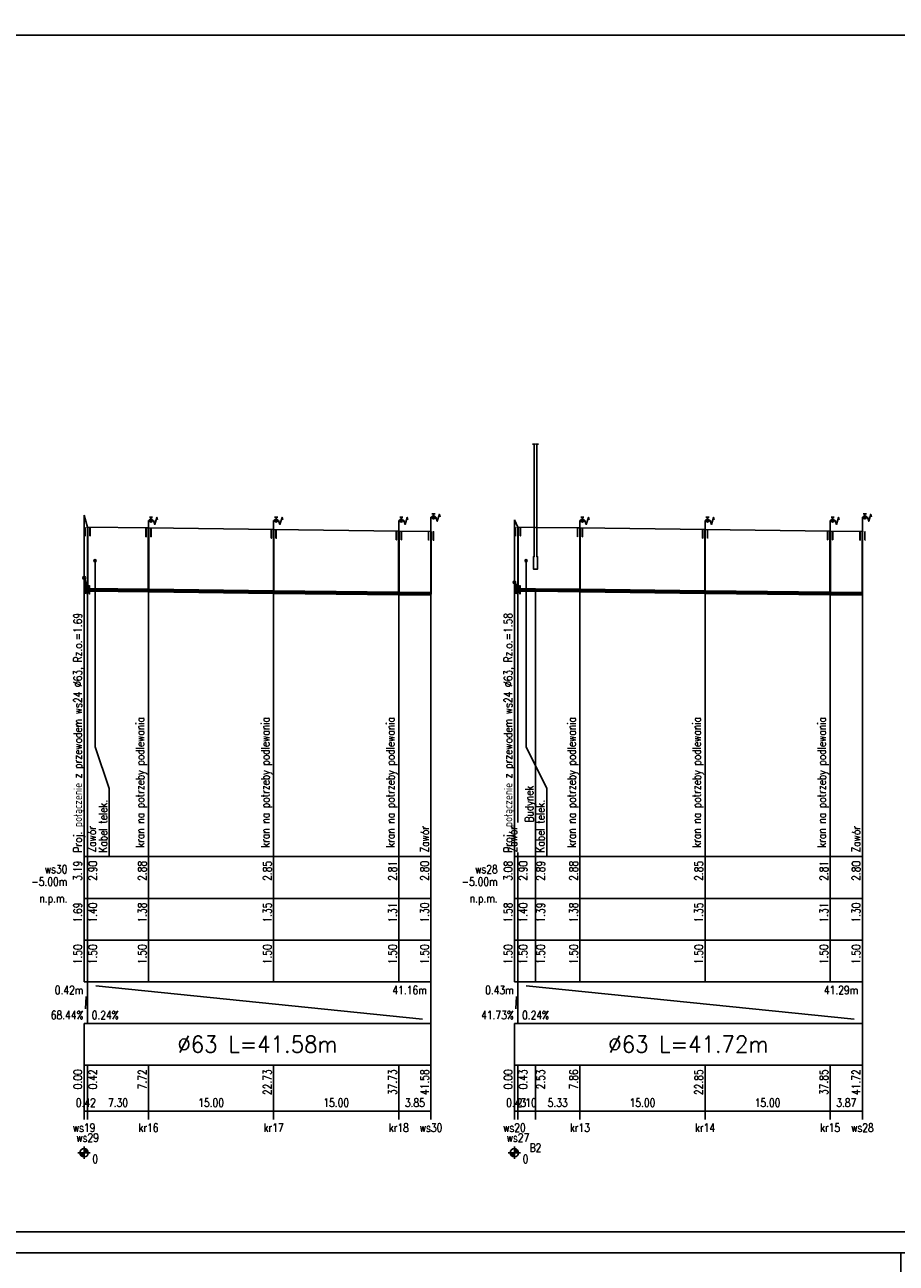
# Model space of a CAD drawing. Header units: millimetres. Extents: x -7377 to -5075, y 264 to 1193.
# Tile 18 of 23: x -5705 to -5496, y 596 to 894. Entities that reach past the tile are written whole.
import ezdxf
from ezdxf.enums import TextEntityAlignment as Align

# ---------------------------------------------------------------- set-up
doc = ezdxf.new("R2010")
doc.units = ezdxf.units.MM
doc.header["$LTSCALE"] = 2
for name, color, linetype in [('IS ddd', 2, 'Continuous'), ('W_Budynki', 7, 'Continuous'), ('W_Liczby', 7, 'Continuous'), ('W_Linie_opisowe', 7, 'Continuous'), ('W_Linie_tabeli', 7, 'Continuous'), ('w_Odcinki_2', 7, 'Continuous'), ('w_Opis_PZ_2', 7, 'Continuous'), ('W_Opis_uzbr_n', 7, 'Continuous'), ('W_Opis_wl', 7, 'Continuous'), ('W_Osie', 7, 'Continuous'), ('W_Teren_istn', 3, 'Continuous'), ('W_Uzbr_podz', 7, 'Continuous'), ('w_Wezly_2', 7, 'Continuous')]:
    doc.layers.add(name, color=color, linetype=linetype)
doc.styles.get("Standard").update_dxf_attribs({"font": 'simplex.shx', "width": 0.8})

msp = doc.modelspace()

# ---------------------------------------------------------------- linework, layer by layer
at = {"layer": 'IS ddd'}
for p, q in [((-5674.177, 775.446), (-5674.927, 775.446)), ((-5674.552, 775.001), (-5674.552, 775.446)), ((-5644.17, 775.446), (-5644.92, 775.446)), ((-5644.545, 775.001), (-5644.545, 775.446)), ((-5614.162, 775.446), (-5614.912, 775.446)), ((-5614.537, 775.001), (-5614.537, 775.446)), ((-5607.432, 770.736), (-5607.432, 775.386)), ((-5607.432, 775.386), (-5606.237, 775.386)), ((-5606.46, 776.214), (-5607.21, 776.214)), ((-5606.835, 775.768), (-5606.835, 776.214)), ((-5570.745, 775.446), (-5571.495, 775.446)), ((-5571.12, 775.001), (-5571.12, 775.446)), ((-5540.75, 775.446), (-5541.5, 775.446)), ((-5541.125, 775.001), (-5541.125, 775.446)), ((-5510.758, 775.446), (-5511.508, 775.446)), ((-5511.133, 775.001), (-5511.133, 775.446)), ((-5504, 770.736), (-5504, 775.386)), ((-5504, 775.386), (-5502.805, 775.386)), ((-5503.028, 776.214), (-5503.778, 776.214)), ((-5503.403, 775.768), (-5503.403, 776.214)), ((-5675.149, 769.969), (-5675.149, 774.619)), ((-5675.149, 774.619), (-5673.955, 774.619)), ((-5645.142, 769.969), (-5645.142, 774.619)), ((-5645.142, 774.619), (-5643.947, 774.619)), ((-5615.135, 769.969), (-5615.135, 774.619)), ((-5615.135, 774.619), (-5613.94, 774.619)), ((-5571.718, 769.969), (-5571.718, 774.619)), ((-5571.718, 774.619), (-5570.523, 774.619)), ((-5541.723, 769.969), (-5541.723, 774.619)), ((-5541.723, 774.619), (-5540.528, 774.619)), ((-5511.731, 769.969), (-5511.731, 774.619)), ((-5511.731, 774.619), (-5510.536, 774.619))]:
    msp.add_line(p, q, dxfattribs=at)
for points in [[(-6994.797, 599), (-5094.797, 599), (-5094.797, 896), (-6994.797, 896)], [(-6969.797, 604), (-5099.797, 604), (-5099.797, 891), (-6969.797, 891)], [(-6994.797, 302), (-5494.797, 302), (-5494.797, 599), (-6994.797, 599)]]:
    msp.add_lwpolyline(points, close=True, dxfattribs=at)
for points in [[(-5673.955, 774.619), (-5673.632, 773.673), (-5673.128, 775.338), (-5672.974, 774.738)], [(-5643.947, 774.619), (-5643.624, 773.673), (-5643.121, 775.338), (-5642.967, 774.738)], [(-5613.94, 774.619), (-5613.617, 773.673), (-5613.113, 775.338), (-5612.959, 774.738)], [(-5606.237, 775.386), (-5605.914, 774.44), (-5605.411, 776.105), (-5605.256, 775.505)], [(-5570.523, 774.619), (-5570.2, 773.673), (-5569.696, 775.338), (-5569.542, 774.738)], [(-5540.528, 774.619), (-5540.205, 773.673), (-5539.701, 775.338), (-5539.547, 774.738)], [(-5510.536, 774.619), (-5510.213, 773.673), (-5509.71, 775.338), (-5509.555, 774.738)], [(-5502.805, 775.386), (-5502.482, 774.44), (-5501.979, 776.105), (-5501.825, 775.505)]]:
    msp.add_lwpolyline(points, dxfattribs=at)
for centre in [(-5606.835, 775.386), (-5503.403, 775.386), (-5674.552, 774.619), (-5644.545, 774.619), (-5614.537, 774.619), (-5571.12, 774.619), (-5541.125, 774.619), (-5511.133, 774.619)]:
    msp.add_circle(centre, 0.382, dxfattribs=at)
at = {"layer": 'W_Budynki'}
msp.add_lwpolyline([(-5581.678, 792.949), (-5582.278, 792.949), (-5582.078, 792.949), (-5582.078, 765.949), (-5581.878, 765.949), (-5581.878, 762.949), (-5582.378, 762.949), (-5582.378, 762.949), (-5582.878, 762.949), (-5582.878, 765.949), (-5582.678, 765.949), (-5582.678, 792.949), (-5582.478, 792.949), (-5583.078, 792.949)], dxfattribs=at)
at = {"layer": 'W_Liczby'}
for p, q in [((-5691.264, 622.257), (-5689.926, 623.743)), ((-5691.211, 622.212), (-5689.979, 623.788)), ((-5691.154, 622.171), (-5690.036, 623.829)), ((-5691.095, 622.134), (-5690.095, 623.866)), ((-5691.034, 622.101), (-5690.157, 623.899)), ((-5690.97, 622.073), (-5690.221, 623.927)), ((-5690.904, 622.049), (-5690.286, 623.951)), ((-5690.837, 622.03), (-5690.353, 623.97)), ((-5690.769, 622.015), (-5690.422, 623.985)), ((-5690.7, 622.005), (-5690.491, 623.995)), ((-5690.63, 622.001), (-5690.56, 623.999)), ((-5690.595, 624.5), (-5690.595, 621.5)), ((-5588.101, 622.257), (-5586.763, 623.743)), ((-5588.048, 622.212), (-5586.816, 623.788)), ((-5587.991, 622.171), (-5586.873, 623.829)), ((-5587.932, 622.134), (-5586.932, 623.866)), ((-5587.87, 622.101), (-5586.994, 623.899)), ((-5587.807, 622.073), (-5587.057, 623.927)), ((-5587.741, 622.049), (-5587.123, 623.951)), ((-5587.674, 622.03), (-5587.19, 623.97)), ((-5587.606, 622.015), (-5587.258, 623.985)), ((-5587.536, 622.005), (-5587.327, 623.995)), ((-5587.467, 622.001), (-5587.397, 623.999)), ((-5587.432, 624.5), (-5587.432, 621.5)), ((-5692.095, 623), (-5689.095, 623)), ((-5691.593, 622.93), (-5689.598, 623.07)), ((-5691.585, 622.861), (-5689.605, 623.139)), ((-5691.573, 622.792), (-5689.617, 623.208)), ((-5691.556, 622.724), (-5689.634, 623.276)), ((-5691.535, 622.658), (-5689.655, 623.342)), ((-5691.509, 622.593), (-5689.682, 623.407)), ((-5691.478, 622.531), (-5689.712, 623.469)), ((-5691.443, 622.47), (-5689.747, 623.53)), ((-5691.404, 622.412), (-5689.786, 623.588)), ((-5691.361, 622.357), (-5689.829, 623.643)), ((-5691.314, 622.305), (-5689.876, 623.695)), ((-5588.932, 623), (-5585.932, 623)), ((-5588.43, 622.93), (-5586.434, 623.07)), ((-5588.422, 622.861), (-5586.442, 623.139)), ((-5588.41, 622.792), (-5586.454, 623.208)), ((-5588.393, 622.724), (-5586.471, 623.276)), ((-5588.372, 622.658), (-5586.492, 623.342)), ((-5588.345, 622.593), (-5586.518, 623.407)), ((-5588.315, 622.531), (-5586.549, 623.469)), ((-5588.28, 622.47), (-5586.584, 623.53)), ((-5588.241, 622.412), (-5586.623, 623.588)), ((-5588.198, 622.357), (-5586.666, 623.643)), ((-5588.151, 622.305), (-5586.713, 623.695))]:
    msp.add_line(p, q, dxfattribs=at)
for centre in [(-5690.595, 623), (-5587.432, 623)]:
    msp.add_circle(centre, 1, dxfattribs=at)
at = {"layer": 'W_Linie_opisowe'}
for points in [[(-5687.975, 764.978), (-5687.975, 720.36), (-5684.555, 710.36), (-5684.555, 694)], [(-5584.632, 764.976), (-5584.632, 720.36), (-5579.678, 710.36), (-5579.678, 694)]]:
    msp.add_lwpolyline(points, dxfattribs=at)
at = {"layer": 'W_Linie_tabeli'}
for p, q in [((-5690.595, 694), (-5607.432, 694)), ((-5690.595, 694), (-5690.595, 664)), ((-5690.595, 694), (-5690.595, 664)), ((-5689.755, 694), (-5689.755, 664)), ((-5675.149, 694), (-5675.149, 664)), ((-5645.142, 694), (-5645.142, 664)), ((-5615.135, 694), (-5615.135, 664)), ((-5607.432, 694), (-5607.432, 664)), ((-5607.432, 694), (-5607.432, 633)), ((-5587.432, 694), (-5504, 694)), ((-5587.432, 694), (-5587.432, 664)), ((-5587.432, 694), (-5587.432, 664)), ((-5586.579, 694), (-5586.579, 664)), ((-5582.378, 694), (-5582.378, 664)), ((-5571.718, 694), (-5571.718, 664)), ((-5541.723, 694), (-5541.723, 664)), ((-5511.731, 694), (-5511.731, 664)), ((-5504, 694), (-5504, 664)), ((-5504, 694), (-5504, 633)), ((-5690.595, 684), (-5607.432, 684)), ((-5587.432, 684), (-5504, 684)), ((-5690.595, 674), (-5607.432, 674)), ((-5587.432, 674), (-5504, 674)), ((-5690.595, 664), (-5607.432, 664)), ((-5689.755, 664), (-5689.755, 654)), ((-5687.755, 663), (-5609.432, 655)), ((-5607.432, 664), (-5607.432, 654)), ((-5587.432, 664), (-5504, 664)), ((-5586.579, 664), (-5586.579, 654)), ((-5584.579, 663), (-5506, 655)), ((-5504, 664), (-5504, 654)), ((-5690.595, 654), (-5607.432, 654)), ((-5690.595, 654), (-5690.595, 633)), ((-5607.432, 654), (-5607.432, 644)), ((-5587.432, 654), (-5504, 654)), ((-5587.432, 654), (-5587.432, 633)), ((-5504, 654), (-5504, 644)), ((-5690.595, 644), (-5607.432, 644)), ((-5690.595, 644), (-5690.595, 631)), ((-5689.755, 644), (-5689.755, 631)), ((-5675.149, 644), (-5675.149, 631)), ((-5645.142, 644), (-5645.142, 631)), ((-5615.135, 644), (-5615.135, 631)), ((-5607.432, 644), (-5607.432, 631)), ((-5587.432, 644), (-5504, 644)), ((-5587.432, 644), (-5587.432, 631)), ((-5586.579, 644), (-5586.579, 631)), ((-5582.378, 644), (-5582.378, 631)), ((-5571.718, 644), (-5571.718, 631)), ((-5541.723, 644), (-5541.723, 631)), ((-5511.731, 644), (-5511.731, 631)), ((-5504, 644), (-5504, 631)), ((-5690.595, 633), (-5607.432, 633)), ((-5587.432, 633), (-5504, 633))]:
    msp.add_line(p, q, dxfattribs=at)
for points in [[(-5690.595, 694), (-5690.595, 775.875)], [(-5587.432, 694), (-5587.432, 774.779)], [(-5607.432, 694), (-5607.432, 772)], [(-5504, 694), (-5504, 772)], [(-5689.755, 694), (-5689.755, 758)], [(-5675.149, 694), (-5675.149, 757.823)], [(-5645.142, 694), (-5645.142, 757.458)], [(-5586.579, 702.2), (-5586.579, 758)], [(-5582.378, 694), (-5582.378, 757.949)], [(-5571.718, 694), (-5571.718, 757.82)], [(-5541.723, 694), (-5541.723, 757.457)], [(-5615.135, 694), (-5615.135, 757.094)], [(-5511.731, 694), (-5511.731, 757.094)], [(-5586.579, 694), (-5586.579, 695)]]:
    msp.add_lwpolyline(points, dxfattribs=at)
at = {"layer": 'w_Odcinki_2'}
for points in [[(-5690.595, 761.175), (-5689.815, 758.505), (-5689.815, 758.52), (-5690.595, 761.19)], [(-5690.595, 760.575), (-5689.815, 757.905), (-5689.815, 757.89), (-5690.595, 760.56)], [(-5689.695, 758.299), (-5675.209, 758.123), (-5675.209, 758.138), (-5689.695, 758.314)], [(-5689.695, 757.699), (-5675.209, 757.523), (-5675.209, 757.508), (-5689.695, 757.684)], [(-5675.089, 758.122), (-5645.202, 757.759), (-5645.202, 757.774), (-5675.089, 758.137)], [(-5675.089, 757.522), (-5645.202, 757.159), (-5645.202, 757.144), (-5675.089, 757.507)], [(-5645.082, 757.757), (-5615.195, 757.394), (-5615.195, 757.409), (-5645.082, 757.772)], [(-5615.075, 757.393), (-5607.492, 757.301), (-5607.492, 757.316), (-5615.075, 757.408)], [(-5587.432, 760.079), (-5586.639, 758.425), (-5586.639, 758.44), (-5587.432, 760.094)], [(-5587.432, 759.479), (-5586.639, 757.825), (-5586.639, 757.81), (-5587.432, 759.464)], [(-5586.519, 758.299), (-5582.378, 758.249), (-5582.378, 758.264), (-5586.519, 758.314)], [(-5586.519, 757.699), (-5582.378, 757.649), (-5582.378, 757.634), (-5586.519, 757.684)], [(-5582.378, 758.249), (-5571.778, 758.121), (-5571.778, 758.136), (-5582.378, 758.264)], [(-5582.378, 757.649), (-5571.778, 757.521), (-5571.778, 757.506), (-5582.378, 757.634)], [(-5571.658, 758.119), (-5541.783, 757.757), (-5541.783, 757.773), (-5571.658, 758.134)], [(-5571.658, 757.519), (-5541.783, 757.158), (-5541.783, 757.143), (-5571.658, 757.504)], [(-5541.663, 757.756), (-5511.791, 757.394), (-5511.791, 757.409), (-5541.663, 757.771)], [(-5511.671, 757.393), (-5504.06, 757.301), (-5504.06, 757.316), (-5511.671, 757.408)], [(-5645.082, 757.157), (-5615.195, 756.794), (-5615.195, 756.779), (-5645.082, 757.142)], [(-5615.075, 756.793), (-5607.492, 756.701), (-5607.492, 756.686), (-5615.075, 756.778)], [(-5541.663, 757.156), (-5511.791, 756.794), (-5511.791, 756.779), (-5541.663, 757.141)], [(-5511.671, 756.793), (-5504.06, 756.701), (-5504.06, 756.686), (-5511.671, 756.778)]]:
    msp.add_lwpolyline(points, close=True, dxfattribs=at)
at = {"layer": 'W_Opis_wl'}
for centre, radius in [((-5690.595, 760.875), 0.315), ((-5690.595, 760.875), 0.3), ((-5587.432, 759.779), 0.315), ((-5587.432, 759.779), 0.3)]:
    msp.add_circle(centre, radius, dxfattribs=at)
at = {"layer": 'W_Osie'}
for p, q in [((-5690.595, 760.875), (-5689.815, 758.205)), ((-5689.695, 757.999), (-5675.209, 757.823)), ((-5675.089, 757.822), (-5645.202, 757.459)), ((-5645.082, 757.457), (-5615.195, 757.094)), ((-5587.432, 759.779), (-5586.639, 758.125)), ((-5586.519, 757.999), (-5582.378, 757.949)), ((-5582.378, 757.949), (-5571.778, 757.821)), ((-5571.658, 757.819), (-5541.783, 757.457)), ((-5541.663, 757.456), (-5511.791, 757.094)), ((-5615.075, 757.093), (-5607.492, 757.001)), ((-5511.671, 757.093), (-5504.06, 757.001)), ((-5690.095, 660.5), (-5690.255, 657.5)), ((-5586.932, 660.5), (-5587.079, 657.5))]:
    msp.add_line(p, q, dxfattribs=at)
at = {"layer": 'W_Teren_istn'}
for points in [[(-5690.595, 775.875), (-5689.755, 773), (-5675.149, 772.823), (-5645.142, 772.458), (-5615.135, 772.094), (-5607.432, 772)], [(-5587.432, 774.779), (-5586.579, 773), (-5582.378, 772.949), (-5571.718, 772.82), (-5541.723, 772.457), (-5511.731, 772.094), (-5504, 772)]]:
    msp.add_lwpolyline(points, dxfattribs=at)
at = {"layer": 'W_Uzbr_podz'}
for centre in [(-5687.975, 764.978), (-5584.632, 764.976)]:
    msp.add_circle(centre, 0.25, dxfattribs=at)
at = {"layer": 'w_Wezly_2'}
for p, q in [((-5675.149, 758.138), (-5675.209, 758.138)), ((-5675.209, 758.138), (-5675.209, 757.508)), ((-5675.149, 758.123), (-5675.209, 758.123)), ((-5675.209, 757.523), (-5675.149, 757.523)), ((-5675.209, 757.508), (-5675.149, 757.508)), ((-5675.089, 758.137), (-5675.149, 758.138)), ((-5675.089, 758.122), (-5675.149, 758.123)), ((-5675.149, 757.523), (-5675.089, 757.522)), ((-5675.149, 757.508), (-5675.089, 757.507)), ((-5675.089, 757.507), (-5675.089, 758.137)), ((-5645.142, 757.773), (-5645.202, 757.774)), ((-5645.202, 757.774), (-5645.202, 757.144)), ((-5645.142, 757.758), (-5645.202, 757.759)), ((-5645.082, 757.772), (-5645.142, 757.773)), ((-5645.082, 757.757), (-5645.142, 757.758)), ((-5645.082, 757.142), (-5645.082, 757.772)), ((-5615.135, 757.409), (-5615.195, 757.409)), ((-5615.195, 757.409), (-5615.195, 756.779)), ((-5615.135, 757.394), (-5615.195, 757.394)), ((-5615.075, 757.408), (-5615.135, 757.409)), ((-5615.075, 757.393), (-5615.135, 757.394)), ((-5615.075, 756.778), (-5615.075, 757.408)), ((-5571.718, 758.135), (-5571.778, 758.136)), ((-5571.778, 758.136), (-5571.778, 757.506)), ((-5571.718, 758.12), (-5571.778, 758.121)), ((-5571.778, 757.521), (-5571.718, 757.52)), ((-5571.778, 757.506), (-5571.718, 757.505)), ((-5571.658, 758.134), (-5571.718, 758.135)), ((-5571.658, 758.119), (-5571.718, 758.12)), ((-5571.718, 757.52), (-5571.658, 757.519)), ((-5571.718, 757.505), (-5571.658, 757.504)), ((-5571.658, 757.504), (-5571.658, 758.134)), ((-5541.723, 757.772), (-5541.783, 757.773)), ((-5541.783, 757.773), (-5541.783, 757.143)), ((-5541.723, 757.757), (-5541.783, 757.757)), ((-5541.663, 757.771), (-5541.723, 757.772)), ((-5541.663, 757.756), (-5541.723, 757.757)), ((-5541.663, 757.141), (-5541.663, 757.771)), ((-5511.731, 757.409), (-5511.791, 757.409)), ((-5511.791, 757.409), (-5511.791, 756.779)), ((-5511.731, 757.394), (-5511.791, 757.394)), ((-5511.671, 757.408), (-5511.731, 757.409)), ((-5511.671, 757.393), (-5511.731, 757.394)), ((-5511.671, 756.778), (-5511.671, 757.408)), ((-5645.202, 757.159), (-5645.142, 757.158)), ((-5645.202, 757.144), (-5645.142, 757.143)), ((-5645.142, 757.158), (-5645.082, 757.157)), ((-5645.142, 757.143), (-5645.082, 757.142)), ((-5615.195, 756.794), (-5615.135, 756.794)), ((-5615.195, 756.779), (-5615.135, 756.779)), ((-5615.135, 756.794), (-5615.075, 756.793)), ((-5615.135, 756.779), (-5615.075, 756.778)), ((-5541.783, 757.158), (-5541.723, 757.157)), ((-5541.783, 757.143), (-5541.723, 757.142)), ((-5541.723, 757.157), (-5541.663, 757.156)), ((-5541.723, 757.142), (-5541.663, 757.141)), ((-5511.791, 756.794), (-5511.731, 756.794)), ((-5511.791, 756.779), (-5511.731, 756.779)), ((-5511.731, 756.794), (-5511.671, 756.793)), ((-5511.731, 756.779), (-5511.671, 756.778))]:
    msp.add_line(p, q, dxfattribs=at)
at = {"layer": 'w_Wezly_2', "const_width": 0.1}
for points in [[(-5690.366, 772.9), (-5689.144, 772.9)], [(-5675.761, 772.723), (-5674.538, 772.723)], [(-5645.753, 772.358), (-5644.531, 772.358)], [(-5587.19, 772.9), (-5585.968, 772.9)], [(-5572.329, 772.72), (-5571.106, 772.72)], [(-5542.334, 772.357), (-5541.111, 772.357)], [(-5615.746, 771.994), (-5614.523, 771.994)], [(-5608.043, 771.9), (-5606.821, 771.9)], [(-5512.342, 771.994), (-5511.12, 771.994)], [(-5504.611, 771.9), (-5503.389, 771.9)]]:
    msp.add_lwpolyline(points, dxfattribs=at)
at = {"layer": 'w_Wezly_2'}
for points in [[(-5690.366, 770.9), (-5690.31, 770.9), (-5690.31, 772.9), (-5690.366, 772.9)], [(-5689.81, 758), (-5689.699, 758), (-5689.699, 772.9), (-5689.81, 772.9)], [(-5689.199, 770.9), (-5689.144, 770.9), (-5689.144, 772.9), (-5689.199, 772.9)], [(-5675.761, 770.723), (-5675.705, 770.723), (-5675.705, 772.723), (-5675.761, 772.723)], [(-5675.205, 758.123), (-5675.094, 758.123), (-5675.094, 772.723), (-5675.205, 772.723)], [(-5674.594, 770.723), (-5674.538, 770.723), (-5674.538, 772.723), (-5674.594, 772.723)], [(-5645.753, 770.358), (-5645.698, 770.358), (-5645.698, 772.358), (-5645.753, 772.358)], [(-5645.198, 757.758), (-5645.086, 757.758), (-5645.086, 772.358), (-5645.198, 772.358)], [(-5644.586, 770.358), (-5644.531, 770.358), (-5644.531, 772.358), (-5644.586, 772.358)], [(-5587.19, 770.9), (-5587.135, 770.9), (-5587.135, 772.9), (-5587.19, 772.9)], [(-5586.635, 758), (-5586.524, 758), (-5586.524, 772.9), (-5586.635, 772.9)], [(-5586.024, 770.9), (-5585.968, 770.9), (-5585.968, 772.9), (-5586.024, 772.9)], [(-5572.329, 770.72), (-5572.273, 770.72), (-5572.273, 772.72), (-5572.329, 772.72)], [(-5571.773, 758.12), (-5571.662, 758.12), (-5571.662, 772.72), (-5571.773, 772.72)], [(-5571.162, 770.72), (-5571.106, 770.72), (-5571.106, 772.72), (-5571.162, 772.72)], [(-5542.334, 770.357), (-5542.278, 770.357), (-5542.278, 772.357), (-5542.334, 772.357)], [(-5541.778, 757.757), (-5541.667, 757.757), (-5541.667, 772.357), (-5541.778, 772.357)], [(-5541.167, 770.357), (-5541.111, 770.357), (-5541.111, 772.357), (-5541.167, 772.357)], [(-5615.746, 769.994), (-5615.69, 769.994), (-5615.69, 771.994), (-5615.746, 771.994)], [(-5615.19, 757.394), (-5615.079, 757.394), (-5615.079, 771.994), (-5615.19, 771.994)], [(-5614.579, 769.994), (-5614.523, 769.994), (-5614.523, 771.994), (-5614.579, 771.994)], [(-5608.043, 769.9), (-5607.988, 769.9), (-5607.988, 771.9), (-5608.043, 771.9)], [(-5607.488, 757), (-5607.376, 757), (-5607.376, 771.9), (-5607.488, 771.9)], [(-5606.876, 769.9), (-5606.821, 769.9), (-5606.821, 771.9), (-5606.876, 771.9)], [(-5512.342, 769.994), (-5512.286, 769.994), (-5512.286, 771.994), (-5512.342, 771.994)], [(-5511.786, 757.394), (-5511.675, 757.394), (-5511.675, 771.994), (-5511.786, 771.994)], [(-5511.175, 769.994), (-5511.12, 769.994), (-5511.12, 771.994), (-5511.175, 771.994)], [(-5504.611, 769.9), (-5504.556, 769.9), (-5504.556, 771.9), (-5504.611, 771.9)], [(-5504.056, 757), (-5503.945, 757), (-5503.945, 771.9), (-5504.056, 771.9)], [(-5503.445, 769.9), (-5503.389, 769.9), (-5503.389, 771.9), (-5503.445, 771.9)], [(-5690.255, 757), (-5690.255, 759), (-5689.255, 757), (-5689.255, 759)], [(-5587.079, 757), (-5587.079, 759), (-5586.079, 757), (-5586.079, 759)]]:
    msp.add_lwpolyline(points, close=True, dxfattribs=at)

# ---------------------------------------------------------------- texts
at = {"layer": 'IS ddd', "width": 0.8}
for p in [(-5676.151, 696.182), (-5646.144, 696.182), (-5616.136, 696.182), (-5572.719, 696.182), (-5542.724, 696.182), (-5512.732, 696.182)]:
    msp.add_text('kran na potrzeby podlewania', height=2, rotation=90, dxfattribs=at).set_placement(p)
at = {"layer": 'W_Liczby', "width": 0.8}
for s, p in [('3.19', (-5691.095, 693)), ('2.90', (-5687.505, 693)), ('2.88', (-5675.649, 693)), ('2.85', (-5645.642, 693)), ('2.81', (-5615.635, 693)), ('2.80', (-5607.932, 693)), ('3.08', (-5587.932, 693)), ('2.90', (-5584.329, 693)), ('2.89', (-5580.128, 693)), ('2.88', (-5572.218, 693)), ('2.85', (-5542.223, 693)), ('2.81', (-5512.231, 693)), ('2.80', (-5504.5, 693)), ('1.69', (-5691.095, 683)), ('1.40', (-5687.505, 683)), ('1.38', (-5675.649, 683)), ('1.35', (-5645.642, 683)), ('1.31', (-5615.635, 683)), ('1.30', (-5607.932, 683)), ('1.58', (-5587.932, 683)), ('1.40', (-5584.329, 683)), ('1.39', (-5580.128, 683)), ('1.38', (-5572.218, 683)), ('1.35', (-5542.223, 683)), ('1.31', (-5512.231, 683)), ('1.30', (-5504.5, 683)), ('1.50', (-5691.095, 673)), ('1.50', (-5687.505, 673)), ('1.50', (-5675.649, 673)), ('1.50', (-5645.642, 673)), ('1.50', (-5615.635, 673)), ('1.50', (-5607.932, 673)), ('1.50', (-5587.932, 673)), ('1.50', (-5584.329, 673)), ('1.50', (-5580.128, 673)), ('1.50', (-5572.218, 673)), ('1.50', (-5542.223, 673)), ('1.50', (-5512.231, 673)), ('1.50', (-5504.5, 673)), ('0.00', (-5691.095, 643)), ('0.42', (-5687.505, 643)), ('7.72', (-5675.649, 643)), ('22.73', (-5645.642, 643)), ('37.73', (-5615.635, 643)), ('41.58', (-5607.932, 643)), ('0.00', (-5587.932, 643)), ('0.43', (-5584.329, 643)), ('2.53', (-5580.128, 643)), ('7.86', (-5572.218, 643)), ('22.85', (-5542.223, 643)), ('37.85', (-5512.231, 643)), ('41.72', (-5504.5, 643))]:
    msp.add_text(s, height=2, rotation=90, dxfattribs=at).set_placement(p, align=Align.RIGHT)
for s, p in [('0.42m', (-5690.755, 661)), ('41.16m', (-5608.432, 661)), ('0.43m', (-5587.579, 661)), ('41.29m', (-5505, 661)), ('68.44%', (-5690.755, 655)), ('41.73%', (-5587.579, 655))]:
    msp.add_text(s, height=2, dxfattribs=at).set_placement(p, align=Align.RIGHT)
for s, p in [('0.24%', (-5688.755, 655)), ('0.24%', (-5585.579, 655)), ('0', (-5688.595, 620.5)), ('0', (-5585.432, 620.5))]:
    msp.add_text(s, height=2, dxfattribs=at).set_placement(p)
at = {"layer": 'W_Liczby', "width": 0.880349}
for s, p, p2 in [('%%C63 L=41.58m', (-5668.214, 647), (-5629.814, 647)), ('%%C63 L=41.72m', (-5564.916, 647), (-5526.516, 647))]:
    msp.add_text(s, height=4, dxfattribs=at).set_placement(p, p2, align=Align.FIT)
at = {"layer": 'W_Liczby', "width": 0.8}
for s, p in [('0.42', (-5690.175, 634)), ('7.30', (-5682.452, 634)), ('15.00', (-5660.146, 634)), ('15.00', (-5630.138, 634)), ('3.85', (-5611.283, 634)), ('0.43', (-5587.006, 634)), ('2.10', (-5584.479, 634)), ('5.33', (-5577.048, 634)), ('15.00', (-5556.72, 634)), ('15.00', (-5526.727, 634)), ('3.87', (-5507.865, 634)), ('ws19', (-5690.595, 628)), ('kr16', (-5675.149, 628)), ('kr17', (-5645.142, 628)), ('kr18', (-5615.135, 628)), ('ws30', (-5607.432, 628)), ('ws20', (-5587.432, 628)), ('kr13', (-5571.718, 628)), ('kr14', (-5541.723, 628)), ('kr15', (-5511.731, 628)), ('ws28', (-5504, 628)), ('ws29', (-5689.755, 625.6)), ('ws27', (-5586.579, 625.6)), ('B2', (-5582.378, 623.2))]:
    msp.add_text(s, height=2, dxfattribs=at).set_placement(p, align=Align.CENTER)
at = {"layer": 'W_Linie_tabeli', "width": 0.8}
for s, p in [('ws30', (-5694.595, 690)), ('ws28', (-5591.432, 690)), ('-5.00m', (-5694.595, 687)), ('-5.00m', (-5591.432, 687)), ('n.p.m.', (-5694.595, 683)), ('n.p.m.', (-5591.432, 683))]:
    msp.add_text(s, height=2, dxfattribs=at).set_placement(p, align=Align.RIGHT)
at = {"layer": 'w_Opis_PZ_2', "width": 0.8}
for s, p in [('Budynek', (-5582.878, 702.2)), ('Zawór', (-5687.755, 695)), ('Zawór', (-5607.932, 695)), ('Zawór', (-5586.779, 695)), ('Zawór', (-5504.5, 695))]:
    msp.add_text(s, height=2, rotation=90, dxfattribs=at).set_placement(p)
at = {"layer": 'W_Opis_uzbr_n', "width": 0.8}
for p in [(-5685.055, 695), (-5580.178, 695)]:
    msp.add_text('Kabel telek.', height=2, rotation=90, dxfattribs=at).set_placement(p)
at = {"layer": 'W_Opis_wl', "width": 0.8}
for s, p in [('Proj. połączenie z przewodem ws24 %%C63, Rz.o.=1.69', (-5691.095, 695)), ('Proj. połączenie z przewodem ws24 %%C63, Rz.o.=1.58', (-5587.932, 695))]:
    msp.add_text(s, height=2, rotation=90, dxfattribs=at).set_placement(p)

doc.saveas('drawing.dxf')
